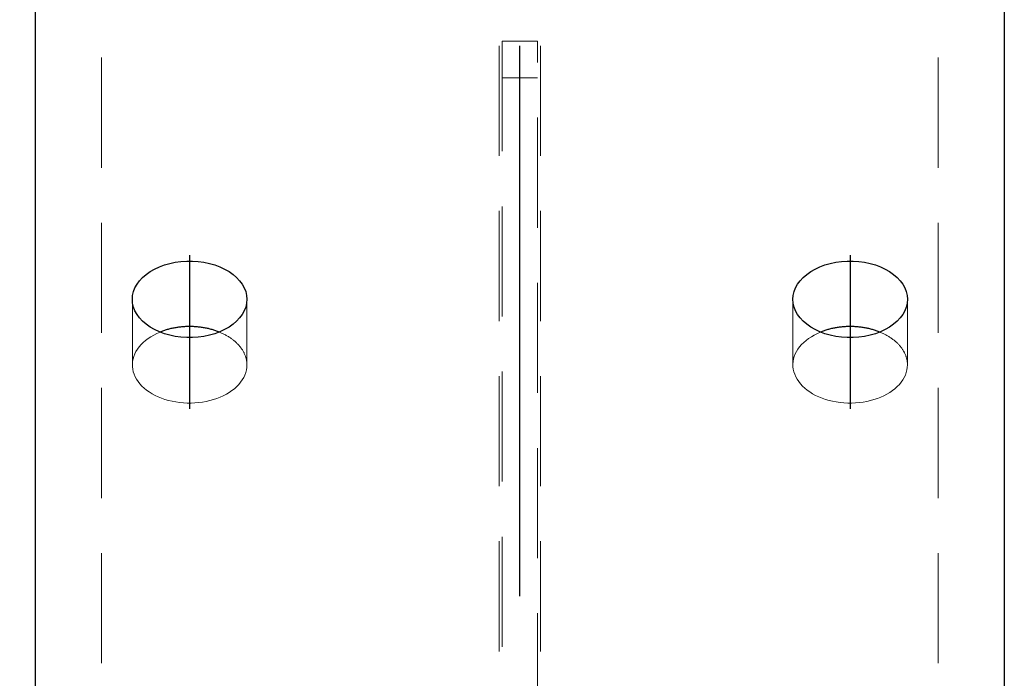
# Model space of a CAD drawing. Header units: millimetres. Extents: x 3515 to 4529, y 13642 to 14292.
# Tile 50 of 96: x 4063 to 4085, y 13931 to 13946. Entities that reach past the tile are written whole.
import ezdxf

# ---------------------------------------------------------------- set-up
doc = ezdxf.new("R2010")
doc.units = ezdxf.units.MM
doc.header["$LTSCALE"] = 10
doc.linetypes.add('HIDDEN', pattern=[0.375, 0.25, -0.125])
doc.linetypes.add('MITTE', pattern=[2, 1.25, -0.25, 0.25, -0.25])
doc.layers.get('Defpoints').update_dxf_attribs({"color": 1})
for name, color, linetype, lineweight in [('PS_DIM', 4, 'Continuous', 13), ('PS_Hidden', 2, 'HIDDEN', 9), ('PS_SOLID', 7, 'Continuous', 30)]:
    doc.layers.add(name, color=color, linetype=linetype, lineweight=lineweight)
doc.layers.add('PS_MID', color=5, linetype='MITTE')
doc.layers.add('PS_SHAPE', color=3, linetype='Continuous')
doc.styles.add('simplex', font='simplex.shx', dxfattribs={"width": 0.75})
doc.dimstyles.new('1_10_GŁ_DS1-LS10', dxfattribs={"dimtxt": 2, "dimasz": 2, "dimexe": 2, "dimexo": 5, "dimgap": 1, "dimtad": 1, "dimjust": 4, "dimdec": 0, "dimlfac": 10, "dimtxsty": 'simplex', "dimblk1": 'NONE', "dimsah": 1, "dimcen": 2, "dimclrd": 256, "dimclre": 256, "dimclrt": 3, "dimadec": 1, "dimazin": 0, "dimtfac": 1, "dimtdec": 0, "dimtmove": 2, "dimatfit": 3, "dimfxl": 1, "dimarcsym": 0})

# ---------------------------------------------------------------- blocks, each defined once
blk = doc.blocks.new('*D134')
at = {"layer": 'Defpoints', "color": 0, "transparency": 16777216}
for p in [(4042.754, 13988.67), (4085.198, 13988.67), (4083.698, 13714.81)]:
    blk.add_point(p, dxfattribs=at)
at = {"layer": 'PS_DIM', "lineweight": -2, "transparency": 16777216}
for p, q in [((4080.198, 13988.67), (4040.754, 13988.67)), ((4042.754, 13714.81), (4042.754, 13986.67)), ((4078.698, 13714.81), (4040.754, 13714.81))]:
    blk.add_line(p, q, dxfattribs=at)
at = {"layer": 'PS_DIM', "transparency": 16777216}
blk.add_solid([(4042.421, 13986.67), (4043.088, 13986.67), (4042.754, 13988.67)], dxfattribs=at)
at = {"layer": 'PS_DIM', "color": 3, "transparency": 16777216, "insert": (4046.417, 13990.69), "char_height": 2, "attachment_point": 5, "rotation": 0.0573, "style": 'simplex'}
blk.add_mtext('4420', dxfattribs=at)
blk = doc.blocks.new('_None')
blk = doc.blocks.new('*X361')
at = {"layer": 'PS_Hidden', "color": 2, "linetype": 'HIDDEN'}
for p, q in [((4073.728, 13793.124), (4073.728, 13948.71)), ((4074.668, 13793.124), (4074.668, 13948.71)), ((4064.698, 13920.355), (4064.698, 13947.398)), ((4083.698, 13920.355), (4083.698, 13947.398)), ((4073.798, 13945.727), (4073.798, 13922.741)), ((4074.598, 13945.727), (4073.798, 13945.727)), ((4074.598, 13922.741), (4074.598, 13945.727)), ((4073.798, 13944.898), (4074.598, 13944.898)), ((4065.398, 13938.379), (4065.398, 13939.867)), ((4067.998, 13938.379), (4067.998, 13939.867)), ((4080.398, 13938.379), (4080.398, 13939.867)), ((4082.998, 13938.379), (4082.998, 13939.867)), ((4065.754, 13938.977), (4065.696, 13938.933)), ((4065.816, 13939.018), (4065.754, 13938.977)), ((4065.882, 13939.056), (4065.816, 13939.018)), ((4065.952, 13939.091), (4065.882, 13939.056)), ((4066.025, 13939.123), (4065.952, 13939.091)), ((4067.389, 13939.115), (4067.37, 13939.123)), ((4067.37, 13939.123), (4067.37, 13939.123)), ((4067.407, 13939.108), (4067.389, 13939.115)), ((4067.425, 13939.1), (4067.407, 13939.108)), ((4067.443, 13939.092), (4067.425, 13939.1)), ((4067.46, 13939.083), (4067.443, 13939.092)), ((4067.477, 13939.075), (4067.46, 13939.083)), ((4067.495, 13939.066), (4067.477, 13939.075)), ((4067.511, 13939.057), (4067.495, 13939.066)), ((4067.528, 13939.048), (4067.511, 13939.057)), ((4067.545, 13939.039), (4067.528, 13939.048)), ((4067.561, 13939.029), (4067.545, 13939.039)), ((4067.577, 13939.02), (4067.561, 13939.029)), ((4067.593, 13939.01), (4067.577, 13939.02)), ((4067.608, 13939), (4067.593, 13939.01)), ((4067.623, 13938.99), (4067.608, 13939)), ((4067.638, 13938.979), (4067.623, 13938.99)), ((4067.653, 13938.969), (4067.638, 13938.979)), ((4067.667, 13938.958), (4067.653, 13938.969)), ((4080.754, 13938.977), (4080.696, 13938.933)), ((4080.816, 13939.018), (4080.754, 13938.977)), ((4080.882, 13939.056), (4080.816, 13939.018)), ((4080.952, 13939.091), (4080.882, 13939.056)), ((4081.025, 13939.123), (4080.952, 13939.091)), ((4082.389, 13939.115), (4082.37, 13939.123)), ((4082.37, 13939.123), (4082.37, 13939.123)), ((4082.407, 13939.108), (4082.389, 13939.115)), ((4082.425, 13939.1), (4082.407, 13939.108)), ((4082.443, 13939.092), (4082.425, 13939.1)), ((4082.46, 13939.083), (4082.443, 13939.092)), ((4082.477, 13939.075), (4082.46, 13939.083)), ((4082.495, 13939.066), (4082.477, 13939.075)), ((4082.511, 13939.057), (4082.495, 13939.066)), ((4082.528, 13939.048), (4082.511, 13939.057)), ((4082.545, 13939.039), (4082.528, 13939.048)), ((4082.561, 13939.029), (4082.545, 13939.039)), ((4082.577, 13939.02), (4082.561, 13939.029)), ((4082.593, 13939.01), (4082.577, 13939.02)), ((4082.608, 13939), (4082.593, 13939.01)), ((4082.623, 13938.99), (4082.608, 13939)), ((4082.638, 13938.979), (4082.623, 13938.99)), ((4082.653, 13938.969), (4082.638, 13938.979)), ((4082.667, 13938.958), (4082.653, 13938.969)), ((4065.55, 13938.788), (4065.512, 13938.735)), ((4065.594, 13938.838), (4065.55, 13938.788)), ((4065.642, 13938.887), (4065.594, 13938.838)), ((4065.696, 13938.933), (4065.642, 13938.887)), ((4067.682, 13938.947), (4067.667, 13938.958)), ((4067.696, 13938.936), (4067.682, 13938.947)), ((4067.709, 13938.925), (4067.696, 13938.936)), ((4067.723, 13938.914), (4067.709, 13938.925)), ((4067.736, 13938.902), (4067.723, 13938.914)), ((4067.749, 13938.891), (4067.736, 13938.902)), ((4067.761, 13938.879), (4067.749, 13938.891)), ((4067.773, 13938.867), (4067.761, 13938.879)), ((4067.785, 13938.855), (4067.773, 13938.867)), ((4067.797, 13938.843), (4067.785, 13938.855)), ((4067.808, 13938.831), (4067.797, 13938.843)), ((4067.819, 13938.819), (4067.808, 13938.831)), ((4067.83, 13938.806), (4067.819, 13938.819)), ((4067.84, 13938.794), (4067.83, 13938.806)), ((4067.851, 13938.781), (4067.84, 13938.794)), ((4067.86, 13938.768), (4067.851, 13938.781)), ((4067.87, 13938.755), (4067.86, 13938.768)), ((4067.879, 13938.742), (4067.87, 13938.755)), ((4067.888, 13938.729), (4067.879, 13938.742)), ((4080.55, 13938.788), (4080.512, 13938.735)), ((4080.594, 13938.838), (4080.55, 13938.788)), ((4080.642, 13938.887), (4080.594, 13938.838)), ((4080.696, 13938.933), (4080.642, 13938.887)), ((4082.682, 13938.947), (4082.667, 13938.958)), ((4082.696, 13938.936), (4082.682, 13938.947)), ((4082.709, 13938.925), (4082.696, 13938.936)), ((4082.723, 13938.914), (4082.709, 13938.925)), ((4082.736, 13938.902), (4082.723, 13938.914)), ((4082.749, 13938.891), (4082.736, 13938.902)), ((4082.761, 13938.879), (4082.749, 13938.891)), ((4082.773, 13938.867), (4082.761, 13938.879)), ((4082.785, 13938.855), (4082.773, 13938.867)), ((4082.797, 13938.843), (4082.785, 13938.855)), ((4082.808, 13938.831), (4082.797, 13938.843)), ((4082.819, 13938.819), (4082.808, 13938.831)), ((4082.83, 13938.806), (4082.819, 13938.819)), ((4082.84, 13938.794), (4082.83, 13938.806)), ((4082.851, 13938.781), (4082.84, 13938.794)), ((4082.86, 13938.768), (4082.851, 13938.781)), ((4082.87, 13938.755), (4082.86, 13938.768)), ((4082.879, 13938.742), (4082.87, 13938.755)), ((4082.888, 13938.729), (4082.879, 13938.742)), ((4065.429, 13938.569), (4065.413, 13938.512)), ((4065.451, 13938.626), (4065.429, 13938.569)), ((4065.479, 13938.681), (4065.451, 13938.626)), ((4065.512, 13938.735), (4065.479, 13938.681)), ((4067.896, 13938.716), (4067.888, 13938.729)), ((4067.904, 13938.702), (4067.896, 13938.716)), ((4067.912, 13938.689), (4067.904, 13938.702)), ((4067.92, 13938.676), (4067.912, 13938.689)), ((4067.927, 13938.662), (4067.92, 13938.676)), ((4067.934, 13938.648), (4067.927, 13938.662)), ((4067.94, 13938.635), (4067.934, 13938.648)), ((4067.946, 13938.621), (4067.94, 13938.635)), ((4067.952, 13938.607), (4067.946, 13938.621)), ((4067.958, 13938.593), (4067.952, 13938.607)), ((4067.963, 13938.579), (4067.958, 13938.593)), ((4067.968, 13938.565), (4067.963, 13938.579)), ((4067.972, 13938.551), (4067.968, 13938.565)), ((4067.976, 13938.537), (4067.972, 13938.551)), ((4067.98, 13938.523), (4067.976, 13938.537)), ((4067.983, 13938.508), (4067.98, 13938.523)), ((4080.429, 13938.569), (4080.413, 13938.512)), ((4080.451, 13938.626), (4080.429, 13938.569)), ((4080.479, 13938.681), (4080.451, 13938.626)), ((4080.512, 13938.735), (4080.479, 13938.681)), ((4082.896, 13938.716), (4082.888, 13938.729)), ((4082.904, 13938.702), (4082.896, 13938.716)), ((4082.912, 13938.689), (4082.904, 13938.702)), ((4082.92, 13938.676), (4082.912, 13938.689)), ((4082.927, 13938.662), (4082.92, 13938.676)), ((4082.934, 13938.648), (4082.927, 13938.662)), ((4082.94, 13938.635), (4082.934, 13938.648)), ((4082.946, 13938.621), (4082.94, 13938.635)), ((4082.952, 13938.607), (4082.946, 13938.621)), ((4082.958, 13938.593), (4082.952, 13938.607)), ((4082.963, 13938.579), (4082.958, 13938.593)), ((4082.968, 13938.565), (4082.963, 13938.579)), ((4082.972, 13938.551), (4082.968, 13938.565)), ((4082.976, 13938.537), (4082.972, 13938.551)), ((4082.98, 13938.523), (4082.976, 13938.537)), ((4082.983, 13938.508), (4082.98, 13938.523)), ((4065.402, 13938.454), (4065.398, 13938.395)), ((4065.398, 13938.395), (4065.399, 13938.337)), ((4065.399, 13938.337), (4065.406, 13938.279)), ((4065.413, 13938.512), (4065.402, 13938.454)), ((4067.986, 13938.494), (4067.983, 13938.508)), ((4067.989, 13938.48), (4067.986, 13938.494)), ((4067.986, 13938.263), (4067.995, 13938.321)), ((4067.991, 13938.466), (4067.989, 13938.48)), ((4067.993, 13938.451), (4067.991, 13938.466)), ((4067.995, 13938.437), (4067.993, 13938.451)), ((4067.996, 13938.422), (4067.995, 13938.437)), ((4067.995, 13938.321), (4067.998, 13938.379)), ((4067.997, 13938.408), (4067.996, 13938.422)), ((4067.997, 13938.394), (4067.997, 13938.408)), ((4067.998, 13938.379), (4067.997, 13938.394)), ((4067.998, 13938.379), (4067.998, 13938.379)), ((4080.402, 13938.454), (4080.398, 13938.395)), ((4080.398, 13938.395), (4080.399, 13938.337)), ((4080.399, 13938.337), (4080.406, 13938.279)), ((4080.413, 13938.512), (4080.402, 13938.454)), ((4082.986, 13938.494), (4082.983, 13938.508)), ((4082.989, 13938.48), (4082.986, 13938.494)), ((4082.986, 13938.263), (4082.995, 13938.321)), ((4082.991, 13938.466), (4082.989, 13938.48)), ((4082.993, 13938.451), (4082.991, 13938.466)), ((4082.995, 13938.437), (4082.993, 13938.451)), ((4082.996, 13938.422), (4082.995, 13938.437)), ((4082.995, 13938.321), (4082.998, 13938.379)), ((4082.997, 13938.408), (4082.996, 13938.422)), ((4082.997, 13938.394), (4082.997, 13938.408)), ((4082.998, 13938.379), (4082.997, 13938.394)), ((4082.998, 13938.379), (4082.998, 13938.379)), ((4065.406, 13938.279), (4065.419, 13938.221)), ((4065.419, 13938.221), (4065.438, 13938.164)), ((4065.438, 13938.164), (4065.463, 13938.108)), ((4065.463, 13938.108), (4065.493, 13938.053)), ((4067.893, 13938.038), (4067.925, 13938.093)), ((4067.925, 13938.093), (4067.951, 13938.148)), ((4067.951, 13938.148), (4067.971, 13938.205)), ((4067.971, 13938.205), (4067.986, 13938.263)), ((4080.406, 13938.279), (4080.419, 13938.221)), ((4080.419, 13938.221), (4080.438, 13938.164)), ((4080.438, 13938.164), (4080.463, 13938.108)), ((4080.463, 13938.108), (4080.493, 13938.053)), ((4082.893, 13938.038), (4082.925, 13938.093)), ((4082.925, 13938.093), (4082.951, 13938.148)), ((4082.951, 13938.148), (4082.971, 13938.205)), ((4082.971, 13938.205), (4082.986, 13938.263)), ((4065.493, 13938.053), (4065.528, 13938)), ((4065.528, 13938), (4065.569, 13937.948)), ((4065.569, 13937.948), (4065.615, 13937.898)), ((4065.615, 13937.898), (4065.666, 13937.851)), ((4065.666, 13937.851), (4065.721, 13937.805)), ((4067.715, 13937.838), (4067.767, 13937.885)), ((4067.767, 13937.885), (4067.814, 13937.934)), ((4067.814, 13937.934), (4067.856, 13937.985)), ((4067.856, 13937.985), (4067.893, 13938.038)), ((4080.493, 13938.053), (4080.528, 13938)), ((4080.528, 13938), (4080.569, 13937.948)), ((4080.569, 13937.948), (4080.615, 13937.898)), ((4080.615, 13937.898), (4080.666, 13937.851)), ((4080.666, 13937.851), (4080.721, 13937.805)), ((4082.715, 13937.838), (4082.767, 13937.885)), ((4082.767, 13937.885), (4082.814, 13937.934)), ((4082.814, 13937.934), (4082.856, 13937.985)), ((4082.856, 13937.985), (4082.893, 13938.038)), ((4065.721, 13937.805), (4065.781, 13937.763)), ((4065.781, 13937.763), (4065.845, 13937.723)), ((4065.845, 13937.723), (4065.913, 13937.686)), ((4065.913, 13937.686), (4065.984, 13937.653)), ((4065.984, 13937.653), (4066.059, 13937.622)), ((4066.059, 13937.622), (4066.137, 13937.595)), ((4067.315, 13937.615), (4067.391, 13937.644)), ((4067.391, 13937.644), (4067.463, 13937.677)), ((4067.463, 13937.677), (4067.532, 13937.713)), ((4067.532, 13937.713), (4067.597, 13937.752)), ((4067.597, 13937.752), (4067.658, 13937.794)), ((4067.658, 13937.794), (4067.715, 13937.838)), ((4080.721, 13937.805), (4080.781, 13937.763)), ((4080.781, 13937.763), (4080.845, 13937.723)), ((4080.845, 13937.723), (4080.913, 13937.686)), ((4080.913, 13937.686), (4080.984, 13937.653)), ((4080.984, 13937.653), (4081.059, 13937.622)), ((4081.059, 13937.622), (4081.137, 13937.595)), ((4082.315, 13937.615), (4082.391, 13937.644)), ((4082.391, 13937.644), (4082.463, 13937.677)), ((4082.463, 13937.677), (4082.532, 13937.713)), ((4082.532, 13937.713), (4082.597, 13937.752)), ((4082.597, 13937.752), (4082.658, 13937.794)), ((4082.658, 13937.794), (4082.715, 13937.838)), ((4066.137, 13937.595), (4066.217, 13937.572)), ((4066.217, 13937.572), (4066.299, 13937.552)), ((4066.299, 13937.552), (4066.383, 13937.536)), ((4066.383, 13937.536), (4066.468, 13937.524)), ((4066.468, 13937.524), (4066.555, 13937.515)), ((4066.555, 13937.515), (4066.642, 13937.511)), ((4066.642, 13937.511), (4066.729, 13937.51)), ((4066.729, 13937.51), (4066.817, 13937.514)), ((4066.817, 13937.514), (4066.903, 13937.521)), ((4066.903, 13937.521), (4066.989, 13937.532)), ((4066.989, 13937.532), (4067.074, 13937.547)), ((4067.074, 13937.547), (4067.156, 13937.566)), ((4067.156, 13937.566), (4067.237, 13937.589)), ((4067.237, 13937.589), (4067.315, 13937.615)), ((4081.137, 13937.595), (4081.217, 13937.572)), ((4081.217, 13937.572), (4081.299, 13937.552)), ((4081.299, 13937.552), (4081.383, 13937.536)), ((4081.383, 13937.536), (4081.468, 13937.524)), ((4081.468, 13937.524), (4081.555, 13937.515)), ((4081.555, 13937.515), (4081.642, 13937.511)), ((4081.642, 13937.511), (4081.729, 13937.51)), ((4081.729, 13937.51), (4081.817, 13937.514)), ((4081.817, 13937.514), (4081.903, 13937.521)), ((4081.903, 13937.521), (4081.989, 13937.532)), ((4081.989, 13937.532), (4082.074, 13937.547)), ((4082.074, 13937.547), (4082.156, 13937.566)), ((4082.156, 13937.566), (4082.237, 13937.589)), ((4082.237, 13937.589), (4082.315, 13937.615))]:
    blk.add_line(p, q, dxfattribs=at)
at = {"layer": 'PS_MID', "color": 5, "linetype": 'MITTE'}
for p, q in [((4074.198, 13793.124), (4074.198, 13992.851)), ((4066.698, 13940.867), (4066.698, 13937.379)), ((4081.698, 13940.867), (4081.698, 13937.379))]:
    blk.add_line(p, q, dxfattribs=at)
at = {"layer": 'PS_SOLID', "color": 7, "linetype": 'Continuous'}
for p, q in [((4063.198, 13920.479), (4063.198, 13988.67)), ((4085.198, 13988.67), (4085.198, 13920.479)), ((4065.802, 13940.497), (4065.902, 13940.554)), ((4065.902, 13940.554), (4066.01, 13940.604)), ((4066.01, 13940.604), (4066.125, 13940.647)), ((4066.125, 13940.647), (4066.246, 13940.682)), ((4066.246, 13940.682), (4066.372, 13940.708)), ((4066.372, 13940.708), (4066.501, 13940.726)), ((4066.501, 13940.726), (4066.632, 13940.735)), ((4066.632, 13940.735), (4066.764, 13940.735)), ((4066.764, 13940.735), (4066.895, 13940.726)), ((4066.895, 13940.726), (4067.024, 13940.708)), ((4067.024, 13940.708), (4067.149, 13940.682)), ((4067.149, 13940.682), (4067.27, 13940.647)), ((4067.27, 13940.647), (4067.385, 13940.604)), ((4067.385, 13940.604), (4067.493, 13940.554)), ((4067.493, 13940.554), (4067.593, 13940.497)), ((4080.802, 13940.497), (4080.902, 13940.554)), ((4080.902, 13940.554), (4081.01, 13940.604)), ((4081.01, 13940.604), (4081.125, 13940.647)), ((4081.125, 13940.647), (4081.246, 13940.682)), ((4081.246, 13940.682), (4081.372, 13940.708)), ((4081.372, 13940.708), (4081.501, 13940.726)), ((4081.501, 13940.726), (4081.632, 13940.735)), ((4081.632, 13940.735), (4081.764, 13940.735)), ((4081.764, 13940.735), (4081.895, 13940.726)), ((4081.895, 13940.726), (4082.024, 13940.708)), ((4082.024, 13940.708), (4082.149, 13940.682)), ((4082.149, 13940.682), (4082.27, 13940.647)), ((4082.27, 13940.647), (4082.385, 13940.604)), ((4082.385, 13940.604), (4082.493, 13940.554)), ((4082.493, 13940.554), (4082.593, 13940.497)), ((4065.561, 13940.288), (4065.631, 13940.363)), ((4065.631, 13940.363), (4065.711, 13940.433)), ((4065.711, 13940.433), (4065.802, 13940.497)), ((4067.593, 13940.497), (4067.684, 13940.433)), ((4067.684, 13940.433), (4067.765, 13940.363)), ((4067.765, 13940.363), (4067.834, 13940.288)), ((4080.561, 13940.288), (4080.631, 13940.363)), ((4080.631, 13940.363), (4080.711, 13940.433)), ((4080.711, 13940.433), (4080.802, 13940.497)), ((4082.593, 13940.497), (4082.684, 13940.433)), ((4082.684, 13940.433), (4082.765, 13940.363)), ((4082.765, 13940.363), (4082.834, 13940.288)), ((4065.424, 13940.042), (4065.457, 13940.127)), ((4065.457, 13940.127), (4065.503, 13940.209)), ((4065.503, 13940.209), (4065.561, 13940.288)), ((4067.834, 13940.288), (4067.892, 13940.209)), ((4067.892, 13940.209), (4067.938, 13940.127)), ((4067.938, 13940.127), (4067.971, 13940.042)), ((4080.424, 13940.042), (4080.457, 13940.127)), ((4080.457, 13940.127), (4080.503, 13940.209)), ((4080.503, 13940.209), (4080.561, 13940.288)), ((4082.834, 13940.288), (4082.892, 13940.209)), ((4082.892, 13940.209), (4082.938, 13940.127)), ((4082.938, 13940.127), (4082.971, 13940.042)), ((4065.398, 13939.867), (4065.404, 13939.955)), ((4065.404, 13939.779), (4065.398, 13939.867)), ((4065.404, 13939.955), (4065.424, 13940.042)), ((4067.971, 13940.042), (4067.991, 13939.955)), ((4067.991, 13939.955), (4067.998, 13939.867)), ((4067.998, 13939.867), (4067.991, 13939.779)), ((4080.398, 13939.867), (4080.404, 13939.955)), ((4080.404, 13939.779), (4080.398, 13939.867)), ((4080.404, 13939.955), (4080.424, 13940.042)), ((4082.971, 13940.042), (4082.991, 13939.955)), ((4082.991, 13939.955), (4082.998, 13939.867)), ((4082.998, 13939.867), (4082.991, 13939.779)), ((4065.424, 13939.692), (4065.404, 13939.779)), ((4065.457, 13939.606), (4065.424, 13939.692)), ((4067.971, 13939.692), (4067.938, 13939.606)), ((4067.991, 13939.779), (4067.971, 13939.692)), ((4080.424, 13939.692), (4080.404, 13939.779)), ((4080.457, 13939.606), (4080.424, 13939.692)), ((4082.971, 13939.692), (4082.938, 13939.606)), ((4082.991, 13939.779), (4082.971, 13939.692)), ((4065.503, 13939.524), (4065.457, 13939.606)), ((4065.561, 13939.445), (4065.503, 13939.524)), ((4065.631, 13939.37), (4065.561, 13939.445)), ((4067.834, 13939.445), (4067.765, 13939.37)), ((4067.892, 13939.524), (4067.834, 13939.445)), ((4067.938, 13939.606), (4067.892, 13939.524)), ((4080.503, 13939.524), (4080.457, 13939.606)), ((4080.561, 13939.445), (4080.503, 13939.524)), ((4080.631, 13939.37), (4080.561, 13939.445)), ((4082.834, 13939.445), (4082.765, 13939.37)), ((4082.892, 13939.524), (4082.834, 13939.445)), ((4082.938, 13939.606), (4082.892, 13939.524)), ((4065.711, 13939.301), (4065.631, 13939.37)), ((4065.802, 13939.237), (4065.711, 13939.301)), ((4065.902, 13939.179), (4065.802, 13939.237)), ((4066.229, 13939.19), (4066.208, 13939.184)), ((4066.251, 13939.195), (4066.229, 13939.19)), ((4066.272, 13939.201), (4066.251, 13939.195)), ((4066.294, 13939.205), (4066.272, 13939.201)), ((4066.316, 13939.21), (4066.294, 13939.205)), ((4066.338, 13939.214), (4066.316, 13939.21)), ((4066.359, 13939.218), (4066.338, 13939.214)), ((4066.382, 13939.222), (4066.359, 13939.218)), ((4066.404, 13939.226), (4066.382, 13939.222)), ((4066.426, 13939.229), (4066.404, 13939.226)), ((4066.448, 13939.232), (4066.426, 13939.229)), ((4066.471, 13939.235), (4066.448, 13939.232)), ((4066.493, 13939.238), (4066.471, 13939.235)), ((4066.516, 13939.24), (4066.493, 13939.238)), ((4066.538, 13939.242), (4066.516, 13939.24)), ((4066.561, 13939.244), (4066.538, 13939.242)), ((4066.584, 13939.245), (4066.561, 13939.244)), ((4066.607, 13939.246), (4066.584, 13939.245)), ((4066.629, 13939.247), (4066.607, 13939.246)), ((4066.652, 13939.248), (4066.629, 13939.247)), ((4066.675, 13939.248), (4066.652, 13939.248)), ((4066.698, 13939.248), (4066.675, 13939.248)), ((4066.72, 13939.248), (4066.698, 13939.248)), ((4066.743, 13939.248), (4066.72, 13939.248)), ((4066.766, 13939.247), (4066.743, 13939.248)), ((4066.789, 13939.246), (4066.766, 13939.247)), ((4066.812, 13939.245), (4066.789, 13939.246)), ((4066.834, 13939.244), (4066.812, 13939.245)), ((4066.857, 13939.242), (4066.834, 13939.244)), ((4066.88, 13939.24), (4066.857, 13939.242)), ((4066.902, 13939.238), (4066.88, 13939.24)), ((4066.925, 13939.235), (4066.902, 13939.238)), ((4066.947, 13939.232), (4066.925, 13939.235)), ((4066.969, 13939.229), (4066.947, 13939.232)), ((4066.992, 13939.226), (4066.969, 13939.229)), ((4067.014, 13939.222), (4066.992, 13939.226)), ((4067.036, 13939.218), (4067.014, 13939.222)), ((4067.058, 13939.214), (4067.036, 13939.218)), ((4067.08, 13939.21), (4067.058, 13939.214)), ((4067.101, 13939.205), (4067.08, 13939.21)), ((4067.123, 13939.201), (4067.101, 13939.205)), ((4067.145, 13939.195), (4067.123, 13939.201)), ((4067.166, 13939.19), (4067.145, 13939.195)), ((4067.187, 13939.184), (4067.166, 13939.19)), ((4067.593, 13939.237), (4067.493, 13939.179)), ((4067.684, 13939.301), (4067.593, 13939.237)), ((4067.765, 13939.37), (4067.684, 13939.301)), ((4080.711, 13939.301), (4080.631, 13939.37)), ((4080.802, 13939.237), (4080.711, 13939.301)), ((4080.902, 13939.179), (4080.802, 13939.237)), ((4081.229, 13939.19), (4081.208, 13939.184)), ((4081.251, 13939.195), (4081.229, 13939.19)), ((4081.272, 13939.201), (4081.251, 13939.195)), ((4081.294, 13939.205), (4081.272, 13939.201)), ((4081.316, 13939.21), (4081.294, 13939.205)), ((4081.338, 13939.214), (4081.316, 13939.21)), ((4081.359, 13939.218), (4081.338, 13939.214)), ((4081.382, 13939.222), (4081.359, 13939.218)), ((4081.404, 13939.226), (4081.382, 13939.222)), ((4081.426, 13939.229), (4081.404, 13939.226)), ((4081.448, 13939.232), (4081.426, 13939.229)), ((4081.471, 13939.235), (4081.448, 13939.232)), ((4081.493, 13939.238), (4081.471, 13939.235)), ((4081.516, 13939.24), (4081.493, 13939.238)), ((4081.538, 13939.242), (4081.516, 13939.24)), ((4081.561, 13939.244), (4081.538, 13939.242)), ((4081.584, 13939.245), (4081.561, 13939.244)), ((4081.607, 13939.246), (4081.584, 13939.245)), ((4081.629, 13939.247), (4081.607, 13939.246)), ((4081.652, 13939.248), (4081.629, 13939.247)), ((4081.675, 13939.248), (4081.652, 13939.248)), ((4081.698, 13939.248), (4081.675, 13939.248)), ((4081.72, 13939.248), (4081.698, 13939.248)), ((4081.743, 13939.248), (4081.72, 13939.248)), ((4081.766, 13939.247), (4081.743, 13939.248)), ((4081.789, 13939.246), (4081.766, 13939.247)), ((4081.812, 13939.245), (4081.789, 13939.246)), ((4081.834, 13939.244), (4081.812, 13939.245)), ((4081.857, 13939.242), (4081.834, 13939.244)), ((4081.88, 13939.24), (4081.857, 13939.242)), ((4081.902, 13939.238), (4081.88, 13939.24)), ((4081.925, 13939.235), (4081.902, 13939.238)), ((4081.947, 13939.232), (4081.925, 13939.235)), ((4081.969, 13939.229), (4081.947, 13939.232)), ((4081.992, 13939.226), (4081.969, 13939.229)), ((4082.014, 13939.222), (4081.992, 13939.226)), ((4082.036, 13939.218), (4082.014, 13939.222)), ((4082.058, 13939.214), (4082.036, 13939.218)), ((4082.08, 13939.21), (4082.058, 13939.214)), ((4082.101, 13939.205), (4082.08, 13939.21)), ((4082.123, 13939.201), (4082.101, 13939.205)), ((4082.145, 13939.195), (4082.123, 13939.201)), ((4082.166, 13939.19), (4082.145, 13939.195)), ((4082.187, 13939.184), (4082.166, 13939.19)), ((4082.593, 13939.237), (4082.493, 13939.179)), ((4082.684, 13939.301), (4082.593, 13939.237)), ((4082.765, 13939.37), (4082.684, 13939.301)), ((4066.01, 13939.129), (4065.902, 13939.179)), ((4066.125, 13939.086), (4066.01, 13939.129)), ((4066.045, 13939.131), (4066.025, 13939.123)), ((4066.025, 13939.123), (4066.025, 13939.123)), ((4066.064, 13939.138), (4066.045, 13939.131)), ((4066.084, 13939.146), (4066.064, 13939.138)), ((4066.105, 13939.153), (4066.084, 13939.146)), ((4066.125, 13939.16), (4066.105, 13939.153)), ((4066.146, 13939.166), (4066.125, 13939.16)), ((4066.246, 13939.052), (4066.125, 13939.086)), ((4066.166, 13939.172), (4066.146, 13939.166)), ((4066.187, 13939.179), (4066.166, 13939.172)), ((4066.208, 13939.184), (4066.187, 13939.179)), ((4066.372, 13939.025), (4066.246, 13939.052)), ((4066.501, 13939.008), (4066.372, 13939.025)), ((4066.632, 13938.999), (4066.501, 13939.008)), ((4066.764, 13938.999), (4066.632, 13938.999)), ((4066.895, 13939.008), (4066.764, 13938.999)), ((4067.024, 13939.025), (4066.895, 13939.008)), ((4067.149, 13939.052), (4067.024, 13939.025)), ((4067.27, 13939.086), (4067.149, 13939.052)), ((4067.208, 13939.179), (4067.187, 13939.184)), ((4067.229, 13939.172), (4067.208, 13939.179)), ((4067.25, 13939.166), (4067.229, 13939.172)), ((4067.27, 13939.16), (4067.25, 13939.166)), ((4067.291, 13939.153), (4067.27, 13939.16)), ((4067.385, 13939.129), (4067.27, 13939.086)), ((4067.311, 13939.146), (4067.291, 13939.153)), ((4067.331, 13939.138), (4067.311, 13939.146)), ((4067.351, 13939.131), (4067.331, 13939.138)), ((4067.37, 13939.123), (4067.351, 13939.131)), ((4067.493, 13939.179), (4067.385, 13939.129)), ((4081.01, 13939.129), (4080.902, 13939.179)), ((4081.125, 13939.086), (4081.01, 13939.129)), ((4081.045, 13939.131), (4081.025, 13939.123)), ((4081.064, 13939.138), (4081.045, 13939.131)), ((4081.084, 13939.146), (4081.064, 13939.138)), ((4081.105, 13939.153), (4081.084, 13939.146)), ((4081.125, 13939.16), (4081.105, 13939.153)), ((4081.146, 13939.166), (4081.125, 13939.16)), ((4081.246, 13939.052), (4081.125, 13939.086)), ((4081.166, 13939.172), (4081.146, 13939.166)), ((4081.187, 13939.179), (4081.166, 13939.172)), ((4081.208, 13939.184), (4081.187, 13939.179)), ((4081.372, 13939.025), (4081.246, 13939.052)), ((4081.501, 13939.008), (4081.372, 13939.025)), ((4081.632, 13938.999), (4081.501, 13939.008)), ((4081.764, 13938.999), (4081.632, 13938.999)), ((4081.895, 13939.008), (4081.764, 13938.999)), ((4082.024, 13939.025), (4081.895, 13939.008)), ((4082.149, 13939.052), (4082.024, 13939.025)), ((4082.27, 13939.086), (4082.149, 13939.052)), ((4082.208, 13939.179), (4082.187, 13939.184)), ((4082.229, 13939.172), (4082.208, 13939.179)), ((4082.25, 13939.166), (4082.229, 13939.172)), ((4082.27, 13939.16), (4082.25, 13939.166)), ((4082.291, 13939.153), (4082.27, 13939.16)), ((4082.385, 13939.129), (4082.27, 13939.086)), ((4082.311, 13939.146), (4082.291, 13939.153)), ((4082.331, 13939.138), (4082.311, 13939.146)), ((4082.351, 13939.131), (4082.331, 13939.138)), ((4082.37, 13939.123), (4082.351, 13939.131)), ((4082.493, 13939.179), (4082.385, 13939.129))]:
    blk.add_line(p, q, dxfattribs=at)

msp = doc.modelspace()

# ---------------------------------------------------------------- block references
at = {"layer": 'PS_SHAPE', "color": 3}
msp.add_blockref('*X361', (0, 0), dxfattribs=at)

# ---------------------------------------------------------------- dimensions: what is measured, and where the dimension line sits
at = {"layer": 'PS_DIM'}
dim = msp.add_linear_dim(base=(4042.754, 13988.67), p1=(4083.698, 13714.81), p2=(4085.198, 13988.67), angle=90, text='4420', dimstyle='1_10_GŁ_DS1-LS10', dxfattribs=at)
dim.commit()
dim.dimension.update_dxf_attribs({"geometry": '*D134', "text_midpoint": (4046.417, 13990.69), "dimtype": 128, "text_rotation": 0.0573})

doc.saveas('drawing.dxf')
